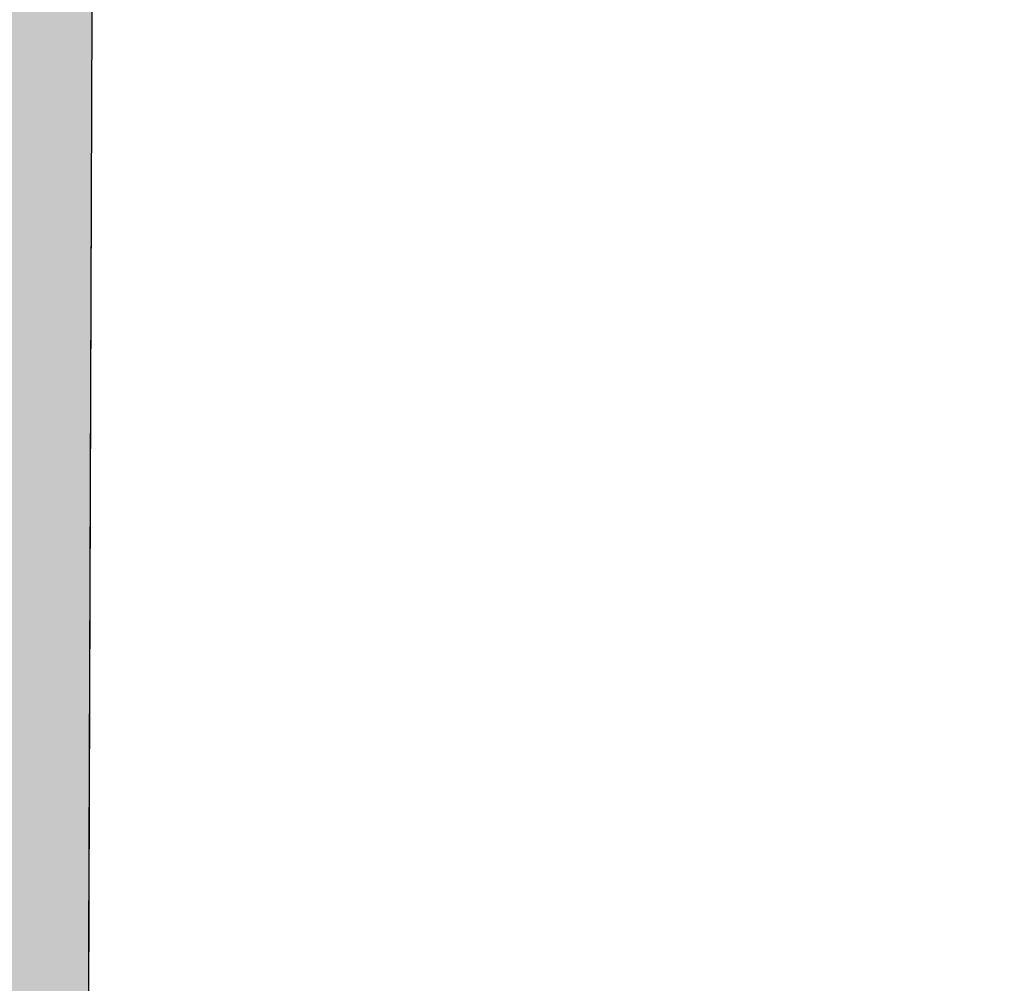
# Model space of a CAD drawing. Extents: x -6068 to 35118, y -17738 to 67348.
# Tile 117 of 243: x 1557 to 1693, y -1688 to -1555. Entities that reach past the tile are written whole.
import ezdxf

# ---------------------------------------------------------------- set-up
doc = ezdxf.new("R2010")
doc.units = 0
doc.header["$LTSCALE"] = 15
doc.linetypes.add('Continua', pattern=[0])
doc.linetypes.add('Cui_CONTINU', pattern=[0])
doc.layers.add('EDL_RDJ murs & cloisons', color=5, linetype='CONTINUOUS')
doc.layers.add('PIS-fond de plan', color=7, linetype='Cui_CONTINU')
doc.layers.add('Enveloppe - NIVEAUX - Style par défaut', color=7, linetype='Continua', lineweight=0, true_color=0x000000)

# ---------------------------------------------------------------- blocks, each defined once
blk = doc.blocks.new('EDL_RDJ plan_2025 10 17')
at = {"layer": 'EDL_RDJ murs & cloisons', "linetype": 'Continuous', "ltscale": 0.08}
h = blk.add_hatch(color=9, dxfattribs=at)
h.dxf.hatch_style = 1
h.paths.add_polyline_path([(1410.5, -1672.27), (1406.51, -1675.29), (1406.54, -1681.29), (1406.78, -1742.22), (1406.78, -1751.22), (1497.03, -1751.24), (1496.32, -1789.52), (1495.65, -1823.05), (1495.64, -1827.8), (1510.94, -1827.61), (1554.45, -1827.09), (1569.9, -1827.19), (1638.24, -1827.64), (1706.59, -1828.09), (1706.61, -1795.13), (1707.02, -1791.75), (1706.99, -1782.75), (1706.47, -1782.8), (1701.58, -1732.74), (1595.97, -1733.16), (1596.02, -1721.59), (1581.02, -1721.54), (1581.94, -1464.52), (1574.08, -1464.55), (1573.7, -1345.92), (1495.31, -1346.17), (1496.75, -1442.28), (1415.22, -1443.59), (1416.49, -1522.77), (1498.51, -1523.19), (1500.38, -1671.93)])
blk.add_lwpolyline([(1569.9, -1827.19), (1638.24, -1827.64), (1706.59, -1828.09), (1706.61, -1795.13), (1707.02, -1791.75), (1706.99, -1782.75), (1706.47, -1782.8), (1701.58, -1732.74), (1595.97, -1733.16), (1596.02, -1721.59), (1581.02, -1721.54), (1581.94, -1464.52), (1574.08, -1464.55), (1573.7, -1345.92), (1495.31, -1346.17)], dxfattribs=at)
at = {"layer": 'Enveloppe - NIVEAUX - Style par défaut', "color": 18, "linetype": 'Continua', "lineweight": 20, "ltscale": 0.1, "true_color": 0x000000}
for p, q in [((1581.18, -1676.41), (1581.94, -1464.52)), ((1581.02, -1721.54), (1581.18, -1676.41))]:
    blk.add_line(p, q, dxfattribs=at)

msp = doc.modelspace()

# ---------------------------------------------------------------- block references
at = {"layer": 'PIS-fond de plan'}
msp.add_blockref('EDL_RDJ plan_2025 10 17', (-14.33, 0), dxfattribs=at)

doc.saveas('drawing.dxf')
